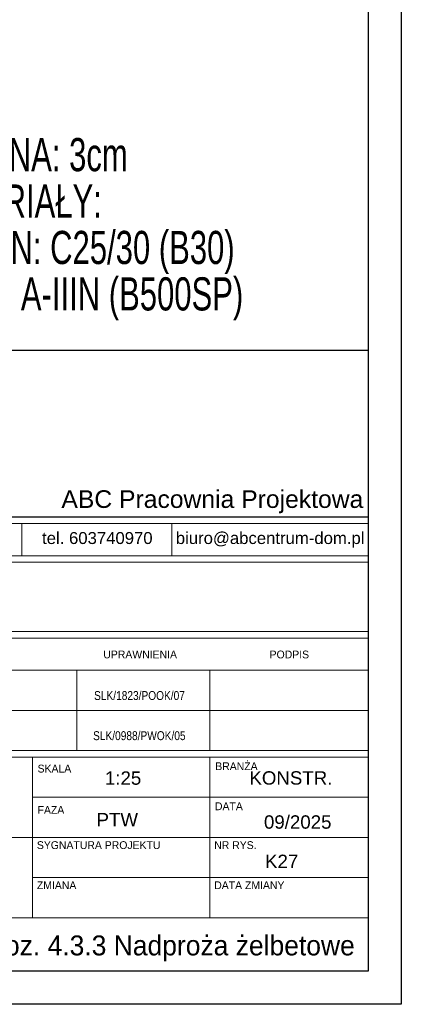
# Model space of a CAD drawing. Header units: millimetres. Extents: x -5773 to -2898, y -9833 to -1081.
# Tile 17 of 53: x -3042 to -2898, y -7848 to -7477. Entities that reach past the tile are written whole.
import ezdxf
from ezdxf.enums import TextEntityAlignment as Align

# ---------------------------------------------------------------- set-up
doc = ezdxf.new("R2010")
doc.units = ezdxf.units.MM
doc.header["$LTSCALE"] = 25
doc.layers.add('$TD_AUDIT_GENERATED_(3680)', color=7, linetype='Continuous', lineweight=18)
doc.layers.add('A-TABELKA', color=7, linetype='Continuous', lineweight=18)
for name, color, linetype in [('BA_ram', 2, 'Continuous'), ('BZ_txg', 3, 'Continuous'), ('Warstwa 1', 7, 'Continuous')]:
    doc.layers.add(name, color=color, linetype=linetype)
doc.styles.add('BIKTG', font='bikromsw.shx', dxfattribs={"width": 0.85})
doc.styles.add('olo-2', font='arial.ttf')
doc.styles.add('olo1', font='ISI-ROMANS_PL.SHX', dxfattribs={"height": 18})
doc.styles.add('SN1', font='arial.ttf', dxfattribs={"height": 1})

msp = doc.modelspace()

# ---------------------------------------------------------------- linework, layer by layer
at = {"layer": '$TD_AUDIT_GENERATED_(3680)', "color": 7}
for p, q in [((-3041.39, -7666.51), (-3041.39, -7678.67)), ((-2984.82, -7666.51), (-2984.82, -7678.67)), ((-3210.76, -7681.11), (-2910.76, -7681.11)), ((-2910.76, -7707.23), (-2910.76, -7681.11)), ((-3210.76, -7707.23), (-2910.76, -7707.23)), ((-3210.76, -7709.75), (-2910.76, -7709.75)), ((-2910.76, -7752.1), (-2910.76, -7709.75)), ((-3210.76, -7721.85), (-2910.76, -7721.85)), ((-3210.76, -7721.85), (-2910.76, -7721.85)), ((-2970.48, -7752.1), (-2970.48, -7721.85)), ((-3210.76, -7736.98), (-2910.76, -7736.98)), ((-3210.69, -7736.98), (-2910.76, -7736.98)), ((-3154.76, -7736.98), (-2910.76, -7736.98)), ((-3210.76, -7752.1), (-2910.76, -7752.1)), ((-3210.76, -7752.1), (-2910.76, -7752.1)), ((-3210.76, -7754.63), (-2910.76, -7754.63)), ((-3037.36, -7815.13), (-3037.36, -7754.63)), ((-2970.48, -7815.13), (-2970.48, -7754.63)), ((-2910.76, -7835.3), (-2910.76, -7754.63)), ((-3037.36, -7769.75), (-2910.76, -7769.75)), ((-3210.76, -7784.88), (-3030.19, -7784.88)), ((-3030.19, -7784.88), (-2910.76, -7784.88)), ((-3037.36, -7800), (-2910.76, -7800)), ((-3210.76, -7815.13), (-2910.76, -7815.13)), ((-3210.76, -7835.3), (-2910.76, -7835.3))]:
    msp.add_line(p, q, dxfattribs=at)
at = {"layer": '$TD_AUDIT_GENERATED_(3680)', "color": 7, "ltscale": 100}
msp.add_line((-3020.58, -7752.1), (-3020.58, -7721.85), dxfattribs=at)
at = {"layer": '$TD_AUDIT_GENERATED_(3680)', "color": 7}
msp.add_lwpolyline([(-3210.76, -7666.51), (-2910.76, -7666.51), (-2910.76, -7678.67), (-3210.76, -7678.67)], close=True, dxfattribs=at)
at = {"layer": 'BA_ram', "color": 1}
msp.add_lwpolyline([(-3948.26, -7847.8), (-3948.26, -7105.3), (-2898.26, -7105.3), (-2898.26, -7847.8)], close=True, dxfattribs=at)
at = {"layer": 'BA_ram'}
msp.add_lwpolyline([(-3898.26, -7835.3), (-3898.26, -7117.8), (-2910.76, -7117.8), (-2910.76, -7835.3)], close=True, dxfattribs=at)
at = {"layer": 'Warstwa 1'}
msp.add_lwpolyline([(-3210.75, -7601.17), (-2910.76, -7601.17), (-2910.76, -7664.06), (-3210.75, -7664.06)], close=True, dxfattribs=at)

# ---------------------------------------------------------------- texts
at = {"layer": '$TD_AUDIT_GENERATED_(3680)', "color": 7, "style": 'olo1'}
for s, height, p in [('UPRAWNIENIA', 2.9457, (-3010.65, -7717.36)), ('PODPIS', 2.946, (-2947.93, -7717.37)), ('SKALA', 2.946, (-3035.43, -7760.4)), ('BRANŻA', 2.946, (-2968.43, -7759.5)), ('FAZA', 2.946, (-3035.43, -7775.96)), ('DATA', 2.946, (-2968.54, -7774.61)), ('SYGNATURA PROJEKTU', 2.9457, (-3035.7, -7789.25)), ('NR RYS.', 2.946, (-2968.82, -7789.25)), ('ZMIANA', 2.946, (-3035.7, -7804.38)), ('DATA ZMIANY', 2.9457, (-2968.82, -7804.38))]:
    msp.add_text(s, height=height, dxfattribs=at).set_placement(p)
at = {"layer": 'A-TABELKA', "color": 7, "linetype": 'Continuous'}
for s, height, style, width, p in [('SLK/1823/POOK/07', 3.3665, 'olo1', 0.85, (-2997, -7731.31)), ('SLK/0988/PWOK/05', 3.3665, 'olo1', 0.85, (-2997.06, -7746.44)), ('Poz. 3.3.2, Poz. 3.3.3, Poz. 4.3.2, Poz. 4.3.3 Nadproża żelbetowe', 7.5144, 'olo-2', 0.95, (-3060.76, -7826.53))]:
    msp.add_text(s, height=height, dxfattribs=dict(at, style=style, width=width)).set_placement(p, align=Align.MIDDLE)
at = {"layer": 'A-TABELKA', "color": 7, "linetype": 'Continuous', "style": 'olo-2'}
for s, p in [('1:25', (-3003.18, -7762.49)), ('KONSTR.', (-2939.9, -7762.44)), ('PTW', (-3005.38, -7778.19)), ('K27', (-2943.39, -7793.86))]:
    msp.add_text(s, height=5.042, dxfattribs=at).set_placement(p, align=Align.MIDDLE)
msp.add_text('09/2025', height=5.042, dxfattribs=at).set_placement((-2950.06, -7781.58))
at = {"layer": 'BZ_txg', "insert": (-3080.76, -7521.17), "char_height": 12.5, "width": 219.1519, "attachment_point": 1, "line_spacing_factor": 0.84, "style": 'BIKTG'}
msp.add_mtext('{\\W0.7;OTULINA: 3cm\\PMATERIAŁY:\\P BETON: C25/30 (B30)\\P STAL: A-IIIN (B500SP)}', dxfattribs=at)
at = {"layer": 'Warstwa 1', "color": 160, "style": 'SN1'}
msp.add_text('ul. Roosevelta 59/11      41-800  Zabrze     tel. 609228618        tel. 603740970     biuro@abcentrum-dom.pl', height=4.50867, dxfattribs=at).set_placement((-3208.78, -7674.24))
at = {"layer": 'Warstwa 1', "color": 160, "insert": (-3026.45, -7653.97), "char_height": 4.5086, "width": 370.2376, "attachment_point": 1, "line_spacing_factor": 1.490392, "style": 'SN1'}
msp.add_mtext('{\\H1.4786x;ABC Pracownia Projektowa\\P}', dxfattribs=at)

doc.saveas('drawing.dxf')
